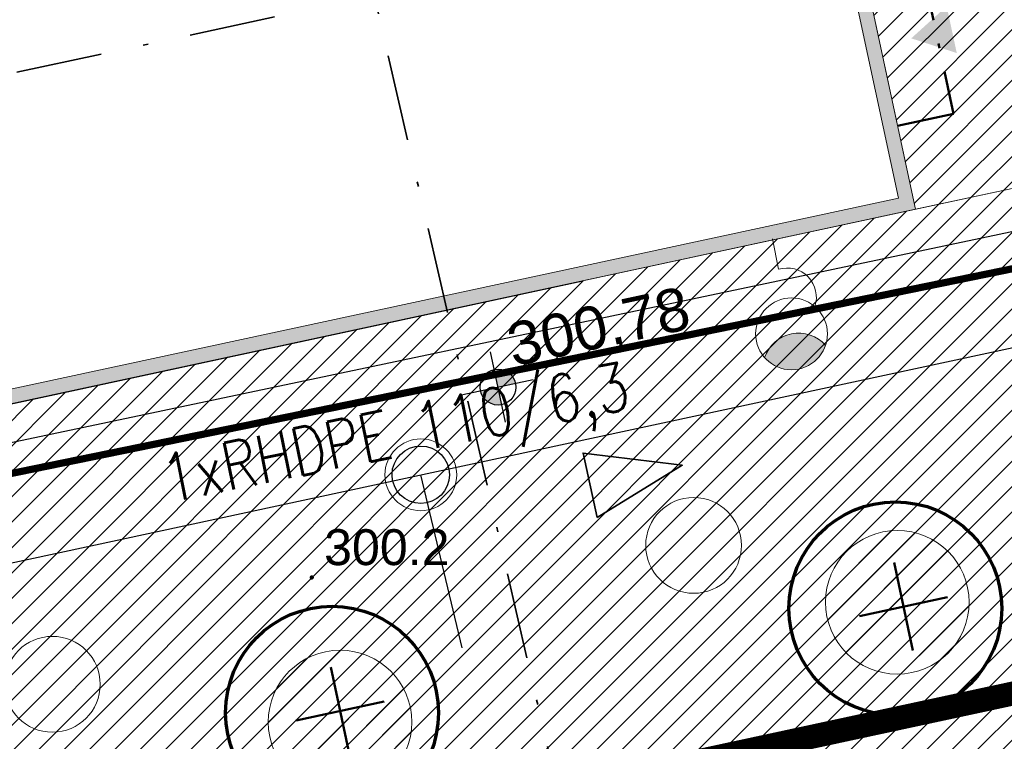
# Model space of a CAD drawing. Header units: metres. Extents: x 6567600 to 13135881, y 5574237 to 11149086.
# Tile 65 of 120: x 6567859 to 6567880, y 5574460 to 5574475. Entities that reach past the tile are written whole.
import ezdxf
from ezdxf.enums import TextEntityAlignment as Align

# ---------------------------------------------------------------- set-up
doc = ezdxf.new("R2010")
doc.units = ezdxf.units.M
for name, pattern in [('zzzxref_260316$0$_PZT$0$Kropki przerywana 1', [250, 150, -100]), ('zzzxref_260316$0$PR1183 Chorzów Metalowców V09_TT$0$Kropki i Kreski', [3.6, 1.8, -0.9, 0, -0.9]), ('zzzxref_260316$0$PR1183 Chorzów Metalowców V09_TT$0$Kropki i Kreski 2', [2.5, 1.5, -0.5, 0, -0.5])]:
    doc.linetypes.add(name, pattern=pattern)
for name, color, linetype in [('SEL_atrybut_bloku1', 7, 'Continuous'), ('SEL_atrybut_bloku2', 9, 'Continuous'), ('zzzxref_260316$0$_MDCP$0$OTRN_O', 7, 'Continuous'), ('zzzxref_260316$0$_PZT$0$FORMA - Arch 01 - PZT 0 ZAKRES OPRACOWANIA', 7, 'Continuous'), ('zzzxref_260316$0$PR1183 Chorzów Metalowców V09_TT$0$FORMA - Arch 01 - PZT 1 Strefy', 7, 'Continuous'), ('zzzxref_260316$0$PR1183 Chorzów Metalowców V09_TT$0$FORMA - Arch 01 - PZT 2 Budynki', 7, 'Continuous'), ('zzzxref_260316$0$PR1183 Chorzów Metalowców V09_TT$0$FORMA - Arch 01 - PZT-3 Ukształtowanie terenu', 7, 'Continuous'), ('zzzxref_260316$0$PR1183 Chorzów Metalowców V09_TT$0$FORMA - Arch 01 - PZT-3 Zagospodarowanie', 7, 'Continuous'), ('zzzxref_260316$0$PR1183 Chorzów Metalowców V09_TT$0$FORMA - Arch 01 - PZT-4 Zieleń', 7, 'Continuous'), ('zzzxref_260316$0$PR1183 Chorzów Metalowców V09_TT$0$FORMA - Arch 01 - PZT-5 Opisy ogólne', 7, 'Continuous')]:
    doc.layers.add(name, color=color, linetype=linetype)
for name, color, linetype, lineweight in [('SEL_OPIS_legenda', 7, 'Continuous', 18), ('SEL_sieci_oswietlenie_oprawy', 152, 'Continuous', 20), ('SEN_kanalizacja_kablowa', 30, 'SEN_t', 20), ('zzzxref_260316$0$_MDCP$0$OTRN', 7, 'Continuous', 13), ('zzzxref_260316$0$_TT_KAN_D_II etap', 116, 'Continuous', 25)]:
    doc.layers.add(name, color=color, linetype=linetype, lineweight=lineweight)
doc.layers.add('SEL_sieci_kable_nN_oswietlenie', color=7, linetype='SEL_eNN', lineweight=30, true_color=0xff7a7a)
doc.styles.add('ARIAL', font='ARIALN.TTF', dxfattribs={"width": 0.8})
doc.styles.add('ROMANS', font='romans.shx', dxfattribs={"width": 0.8})
doc.styles.add('zzzxref_260316$0$$TD_AUDIT_GENERATED_(9E16A)', font='arial.ttf', dxfattribs={"width": 0.9})
doc.styles.add('zzzxref_260316$0$$TD_AUDIT_GENERATED_(B0E6E)', font='arial.ttf')
doc.linetypes.add('SEL_eNN', pattern='A,5,["eNN",ARIAL,S=1,R=0,X=1.45,Y=0.25],5', length=10)
doc.linetypes.add('SEN_t', pattern='A,5,["t",ARIAL,S=1,R=0,X=2.1,Y=0.25],5', length=10)
pattern_1 = [(45, (0, 1.2501), (-0.265165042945, 0.265165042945), [])]

# ---------------------------------------------------------------- blocks, each defined once
blk = doc.blocks.new('zzzxref_260316$0$_MDCP$0$OTRN')
at = {"layer": 'zzzxref_260316$0$_MDCP$0$OTRN', "color": 0, "const_width": 0.09}
blk.add_lwpolyline([(-0.045, 0, 1), (0.045, 0, 1)], format="xyb", close=True, dxfattribs=at)
at = {"layer": 'zzzxref_260316$0$_MDCP$0$OTRN_O', "color": 0, "style": 'zzzxref_260316$0$$TD_AUDIT_GENERATED_(9E16A)'}
blk.add_attdef('RZEDNA', (0.514, 0.515), '', height=1.5, dxfattribs=at)
blk = doc.blocks.new('zzzxref_260316$0$PR1183 Chorzów Metalowców V09_TT$0$Płaszczyzna odcinająca_4', base_point=(6567891.421, 5574366.35))
at = {"layer": 'zzzxref_260316$0$PR1183 Chorzów Metalowców V09_TT$0$FORMA - Arch 01 - PZT-5 Opisy ogólne', "color": 7, "linetype": 'zzzxref_260316$0$PR1183 Chorzów Metalowców V09_TT$0$Kropki i Kreski', "lineweight": 35}
blk.add_line((6567891.253, 5574367.081), (6567848.056, 5574554.486), dxfattribs=at)
blk = doc.blocks.new('zzzxref_260316$0$PR1183 Chorzów Metalowców V09_TT$0$Płaszczyzna odcinająca_2', base_point=(6567836.554, 5574468.225))
at = {"layer": 'zzzxref_260316$0$PR1183 Chorzów Metalowców V09_TT$0$FORMA - Arch 01 - PZT-5 Opisy ogólne', "color": 7, "linetype": 'zzzxref_260316$0$PR1183 Chorzów Metalowców V09_TT$0$Kropki i Kreski', "lineweight": 35}
blk.add_line((6567837.287, 5574468.383), (6567939.812, 5574490.418), dxfattribs=at)
blk = doc.blocks.new('zzzxref_260316$0$PR1183 Chorzów Metalowców V09_TT$0$Koty wysokościowe_68', base_point=(6567869.041, 5574466.475))
at = {"layer": 'zzzxref_260316$0$PR1183 Chorzów Metalowców V09_TT$0$FORMA - Arch 01 - PZT-3 Ukształtowanie terenu', "linetype": 'Continuous', "lineweight": 25}
for points in [[(6567869.041, 5574466.475), (6567869.408, 5574466.554), (6567869.35, 5574466.688), (6567869.245, 5574466.79), (6567869.109, 5574466.844), (6567868.963, 5574466.842)], [(6567869.041, 5574466.475), (6567868.675, 5574466.396), (6567868.733, 5574466.262), (6567868.838, 5574466.16), (6567868.974, 5574466.106), (6567869.12, 5574466.108)]]:
    blk.add_hatch(color=6, dxfattribs=at).paths.add_polyline_path(points)
at = {"layer": 'zzzxref_260316$0$PR1183 Chorzów Metalowców V09_TT$0$FORMA - Arch 01 - PZT-3 Ukształtowanie terenu', "color": 6, "linetype": 'Continuous', "lineweight": 25}
for p, q in [((6567869.199, 5574465.742), (6567868.884, 5574467.208)), ((6567868.308, 5574466.317), (6567869.775, 5574466.633))]:
    blk.add_line(p, q, dxfattribs=at)
blk.add_circle((6567869.041, 5574466.475), 0.375, dxfattribs=at)
at = {"layer": 'zzzxref_260316$0$PR1183 Chorzów Metalowców V09_TT$0$FORMA - Arch 01 - PZT-3 Ukształtowanie terenu', "color": 6, "lineweight": 25, "insert": (6567869.39, 5574466.737), "char_height": 0.9, "attachment_point": 7, "rotation": 12.1296, "style": 'zzzxref_260316$0$$TD_AUDIT_GENERATED_(B0E6E)'}
blk.add_mtext('\\A1;{\\pql;\\fArial|b0|i0|c238|p0;\\W1.000000;300,78}', dxfattribs=at)
blk = doc.blocks.new('zzzxref_260316$0$PR1183 Chorzów Metalowców V09_TT$0$Ściana_11', base_point=(6567866.729, 5574521.517))
at = {"layer": 'zzzxref_260316$0$PR1183 Chorzów Metalowców V09_TT$0$FORMA - Arch 01 - PZT 2 Budynki', "linetype": 'Continuous', "lineweight": 0, "true_color": 0x000000}
blk.add_hatch(color=18, dxfattribs=at).paths.add_polyline_path([(6567866.436, 5574521.454), (6567877.405, 5574470.418), (6567877.698, 5574470.481), (6567866.729, 5574521.517)])
at = {"layer": 'zzzxref_260316$0$PR1183 Chorzów Metalowców V09_TT$0$FORMA - Arch 01 - PZT 2 Budynki', "color": 7, "linetype": 'Continuous', "lineweight": 18, "flags": 128}
for points in [[(6567866.373, 5574521.748), (6567877.405, 5574470.418)], [(6567877.698, 5574470.481), (6567866.729, 5574521.517)]]:
    blk.add_lwpolyline(points, dxfattribs=at)
blk = doc.blocks.new('zzzxref_260316$0$PR1183 Chorzów Metalowców V09_TT$0$Ściana_9', base_point=(6567877.761, 5574470.187))
at = {"layer": 'zzzxref_260316$0$PR1183 Chorzów Metalowców V09_TT$0$FORMA - Arch 01 - PZT 2 Budynki', "linetype": 'Continuous', "lineweight": 0, "true_color": 0x000000}
for points in [[(6567877.405, 5574470.418), (6567877.761, 5574470.187), (6567877.698, 5574470.481)], [(6567877.405, 5574470.418), (6567853.447, 5574465.269), (6567853.51, 5574464.975), (6567877.468, 5574470.124)], [(6567877.405, 5574470.418), (6567877.468, 5574470.124), (6567877.761, 5574470.187)]]:
    blk.add_hatch(color=18, dxfattribs=at).paths.add_polyline_path(points)
at = {"layer": 'zzzxref_260316$0$PR1183 Chorzów Metalowców V09_TT$0$FORMA - Arch 01 - PZT 2 Budynki', "color": 7, "linetype": 'Continuous', "lineweight": 18, "flags": 128}
for points in [[(6567877.761, 5574470.187), (6567877.698, 5574470.481)], [(6567877.405, 5574470.418), (6567853.447, 5574465.269)], [(6567853.217, 5574464.912), (6567877.761, 5574470.187)]]:
    blk.add_lwpolyline(points, dxfattribs=at)
blk = doc.blocks.new('zzzxref_260316')
at = {"layer": 'zzzxref_260316$0$PR1183 Chorzów Metalowców V09_TT$0$FORMA - Arch 01 - PZT 1 Strefy', "linetype": 'Continuous', "lineweight": 0, "true_color": 0x577933}
h = blk.add_hatch(dxfattribs=at)
h.set_pattern_fill('ANSI31', color=77, scale=3, style=0)
h.set_pattern_definition(pattern_1)
h.paths.add_polyline_path([(6567829, 5574518.49), (6567842.398, 5574472.369), (6567844.165, 5574472.882), (6567846.931, 5574463.362), (6567846.967, 5574485.722), (6567835.736, 5574537.98), (6567846.642, 5574540.324), (6567844.864, 5574548.6), (6567918.571, 5574564.441), (6567935.605, 5574485.184), (6567930.975, 5574478.018), (6567931.227, 5574476.845), (6567933.57, 5574477.348, 0.216609), (6567938.884, 5574481.335), (6567921.55, 5574569.11), (6567849.267, 5574552.203), (6567830.11, 5574547.72)])
at = {"layer": 'zzzxref_260316$0$PR1183 Chorzów Metalowców V09_TT$0$FORMA - Arch 01 - PZT 1 Strefy', "linetype": 'Continuous', "lineweight": 0, "true_color": 0x606060}
h = blk.add_hatch(dxfattribs=at)
h.set_pattern_fill('ANSI31', color=251, scale=3, style=0)
h.set_pattern_definition(pattern_1)
h.paths.add_polyline_path([(6567877.761, 5574471.437), (6567884.905, 5574472.973), (6567884.671, 5574474.061), (6567884.473, 5574474.979), (6567883.567, 5574479.143), (6567878.678, 5574478.092), (6567871.324, 5574512.311), (6567876.212, 5574513.361), (6567874.387, 5574521.856), (6567909.387, 5574529.379), (6567910.438, 5574524.49), (6567911.513, 5574524.721, 0.390142), (6567916.985, 5574532.464), (6567916.781, 5574533.525), (6567866.729, 5574522.767)])
at = {"layer": 'zzzxref_260316$0$PR1183 Chorzów Metalowców V09_TT$0$FORMA - Arch 01 - PZT 1 Strefy', "linetype": 'Continuous', "lineweight": 0, "true_color": 0x786554}
h = blk.add_hatch(dxfattribs=at)
h.set_pattern_fill('ANSI31', color=37, scale=3, style=0)
h.set_pattern_definition(pattern_1)
h.paths.add_polyline_path([(6567884.905, 5574472.973), (6567851.261, 5574465.742), (6567851.757, 5574463.435), (6567855.246, 5574457.551), (6567862.162, 5574456.357), (6567879.755, 5574460.138), (6567881.026, 5574462.166), (6567882.349, 5574464.276), (6567886.2, 5574464.979), (6567886.604, 5574465.066)])
h = blk.add_hatch(dxfattribs=at)
h.set_pattern_fill('ANSI31', color=37, scale=3, style=0)
h.set_pattern_definition(pattern_1)
h.paths.add_polyline_path([(6567855.246, 5574457.551), (6567851.757, 5574463.435), (6567854.181, 5574452.156), (6567854.544, 5574450.466), (6567856.5, 5574450.886), (6567856.137, 5574452.572), (6567883.371, 5574458.365), (6567888.037, 5574458.345), (6567887.53, 5574460.703, 0.007414), (6567887.327, 5574461.398), (6567886.587, 5574465.143), (6567882.349, 5574464.276), (6567879.755, 5574460.138), (6567862.162, 5574456.357)])
at = {"layer": 'zzzxref_260316$0$PR1183 Chorzów Metalowców V09_TT$0$FORMA - Arch 01 - PZT 1 Strefy', "linetype": 'Continuous', "lineweight": 0, "true_color": 0x577933}
h = blk.add_hatch(dxfattribs=at)
h.set_pattern_fill('ANSI31', color=77, scale=3, style=0)
h.set_pattern_definition(pattern_1)
h.paths.add_polyline_path([(6567875.916, 5574462.917, 1), (6567878.849, 5574463.547, 1)])
h = blk.add_hatch(dxfattribs=at)
h.set_pattern_fill('ANSI31', color=77, scale=3, style=0)
h.set_pattern_definition(pattern_1)
h.paths.add_polyline_path([(6567864.274, 5574460.414, 1), (6567867.207, 5574461.045, 1)])
at = {"layer": 'zzzxref_260316$0$PR1183 Chorzów Metalowców V09_TT$0$FORMA - Arch 01 - PZT 2 Budynki', "linetype": 'Continuous', "lineweight": 5}
blk.add_hatch(color=7, dxfattribs=at).paths.add_polyline_path([(6567878.625, 5574474.7), (6567877.674, 5574475.007), (6567878.415, 5574475.678)])
at = {"layer": 'Defpoints', "color": 6, "linetype": 'zzzxref_260316$0$_PZT$0$Kropki przerywana 1', "lineweight": 50, "ltscale": 0.01, "const_width": 0.5}
blk.add_lwpolyline([(6567846.825, 5574464.572), (6567852.935, 5574465.886), (6567856.959, 5574459.099), (6567863.876, 5574457.905), (6567881.468, 5574461.686), (6567884.062, 5574465.823), (6567941.534, 5574478.091)], dxfattribs=at)
at = {"layer": 'zzzxref_260316$0$_PZT$0$FORMA - Arch 01 - PZT 0 ZAKRES OPRACOWANIA', "color": 6, "linetype": 'zzzxref_260316$0$_PZT$0$Kropki przerywana 1', "lineweight": 50, "ltscale": 0.01, "const_width": 0.5}
blk.add_lwpolyline([(6567846.825, 5574464.572), (6567852.935, 5574465.886), (6567856.959, 5574459.099), (6567863.876, 5574457.905), (6567881.468, 5574461.686), (6567884.062, 5574465.823), (6567941.534, 5574478.091)], dxfattribs=at)
at = {"layer": 'zzzxref_260316$0$_TT_KAN_D_II etap'}
blk.add_line((6567868.291, 5574462.278), (6567867.428, 5574465.894), dxfattribs=at)
blk.add_lwpolyline([(6567854.467, 5574466.431), (6567855.153, 5574463.256), (6567901.857, 5574473.294)], dxfattribs=at)
at = {"layer": 'zzzxref_260316$0$_TT_KAN_D_II etap', "lineweight": 35}
blk.add_lwpolyline([(6567871.111, 5574465.002), (6567870.819, 5574466.347), (6567872.89, 5574466.093), (6567871.111, 5574465.002)], dxfattribs=at)
at = {"layer": 'zzzxref_260316$0$_TT_KAN_D_II etap', "lineweight": 13}
blk.add_circle((6567867.428, 5574465.894), 0.75, dxfattribs=at)
at = {"layer": 'zzzxref_260316$0$_TT_KAN_D_II etap', "lineweight": 30}
blk.add_circle((6567867.428, 5574465.894), 0.6, dxfattribs=at)
at = {"layer": 'zzzxref_260316$0$PR1183 Chorzów Metalowców V09_TT$0$FORMA - Arch 01 - PZT 1 Strefy', "color": 254, "linetype": 'Continuous', "lineweight": 0, "true_color": 0xe3cfb5}
for p, q in [((6567877.761, 5574471.437), (6567866.729, 5574522.767)), ((6567853.217, 5574466.162), (6567877.761, 5574471.437))]:
    blk.add_line(p, q, dxfattribs=at)
at = {"layer": 'zzzxref_260316$0$PR1183 Chorzów Metalowców V09_TT$0$FORMA - Arch 01 - PZT 1 Strefy', "color": 9, "linetype": 'Continuous', "lineweight": 13}
for p, q in [((6567866.729, 5574522.767), (6567877.761, 5574471.437)), ((6567877.761, 5574471.437), (6567884.905, 5574472.973))]:
    blk.add_line(p, q, dxfattribs=at)
at = {"layer": 'zzzxref_260316$0$PR1183 Chorzów Metalowców V09_TT$0$FORMA - Arch 01 - PZT 1 Strefy', "color": 31, "linetype": 'Continuous', "lineweight": 0, "true_color": 0xf1cba9}
blk.add_line((6567884.905, 5574472.973), (6567851.261, 5574465.742), dxfattribs=at)
at = {"layer": 'zzzxref_260316$0$PR1183 Chorzów Metalowców V09_TT$0$FORMA - Arch 01 - PZT 1 Strefy', "color": 71, "linetype": 'Continuous', "lineweight": 13, "true_color": 0xaff266}
for centre in [(6567877.383, 5574463.232), (6567865.741, 5574460.73)]:
    blk.add_circle(centre, 1.5, dxfattribs=at)
at = {"layer": 'zzzxref_260316$0$PR1183 Chorzów Metalowców V09_TT$0$FORMA - Arch 01 - PZT 2 Budynki', "color": 7, "linetype": 'zzzxref_260316$0$PR1183 Chorzów Metalowców V09_TT$0$Kropki i Kreski 2', "lineweight": 50}
for p, q in [((6567877.824, 5574476.854), (6567878.56, 5574473.432)), ((6567878.56, 5574473.432), (6567877.386, 5574473.18))]:
    blk.add_line(p, q, dxfattribs=at)
at = {"layer": 'zzzxref_260316$0$PR1183 Chorzów Metalowców V09_TT$0$FORMA - Arch 01 - PZT-3 Zagospodarowanie', "color": 7, "linetype": 'Continuous', "lineweight": 18}
for centre, radius in [((6567873.127, 5574464.42), 1), ((6567877.383, 5574463.232), 1.5), ((6567859.731, 5574461.52), 1), ((6567865.741, 5574460.73), 1.5)]:
    blk.add_circle(centre, radius, dxfattribs=at)
at = {"layer": 'zzzxref_260316$0$PR1183 Chorzów Metalowców V09_TT$0$FORMA - Arch 01 - PZT-4 Zieleń', "color": 7, "linetype": 'Continuous', "lineweight": 50}
for p, q in [((6567877.71, 5574462.225), (6567877.316, 5574464.06)), ((6567876.595, 5574462.945), (6567878.43, 5574463.339)), ((6567865.941, 5574460.044), (6567865.546, 5574461.88)), ((6567864.826, 5574460.765), (6567866.661, 5574461.159))]:
    blk.add_line(p, q, dxfattribs=at)
at = {"layer": 'zzzxref_260316$0$PR1183 Chorzów Metalowców V09_TT$0$FORMA - Arch 01 - PZT-4 Zieleń', "color": 7, "linetype": 'Continuous', "lineweight": 70}
for centre in [(6567877.342, 5574463.105), (6567865.573, 5574460.925)]:
    blk.add_circle(centre, 2.224, dxfattribs=at)
at = {"layer": 'zzzxref_260316$0$_MDCP$0$OTRN', "color": 14, "xscale": 0.5, "yscale": 0.5, "zscale": 0.5}
blk.add_blockref('zzzxref_260316$0$_MDCP$0$OTRN', (6567865.15, 5574463.75, 300.178), dxfattribs=at).add_auto_attribs({'RZEDNA': '300.2'})
at = {"layer": 'zzzxref_260316$0$PR1183 Chorzów Metalowców V09_TT$0$FORMA - Arch 01 - PZT 2 Budynki', "color": 7, "lineweight": 18}
for name, p in [('zzzxref_260316$0$PR1183 Chorzów Metalowców V09_TT$0$Ściana_11', (6567866.729, 5574522.767)), ('zzzxref_260316$0$PR1183 Chorzów Metalowców V09_TT$0$Ściana_9', (6567877.761, 5574471.437))]:
    blk.add_blockref(name, p, dxfattribs=at)
at = {"layer": 'zzzxref_260316$0$PR1183 Chorzów Metalowców V09_TT$0$FORMA - Arch 01 - PZT-3 Ukształtowanie terenu', "color": 6, "lineweight": 25}
blk.add_blockref('zzzxref_260316$0$PR1183 Chorzów Metalowców V09_TT$0$Koty wysokościowe_68', (6567869.041, 5574467.725), dxfattribs=at)
at = {"layer": 'zzzxref_260316$0$PR1183 Chorzów Metalowców V09_TT$0$FORMA - Arch 01 - PZT-5 Opisy ogólne', "color": 7, "lineweight": 35}
for name, p in [('zzzxref_260316$0$PR1183 Chorzów Metalowców V09_TT$0$Płaszczyzna odcinająca_4', (6567891.421, 5574367.6)), ('zzzxref_260316$0$PR1183 Chorzów Metalowców V09_TT$0$Płaszczyzna odcinająca_2', (6567836.554, 5574469.475))]:
    blk.add_blockref(name, p, dxfattribs=at)
blk = doc.blocks.new('oprawa zewnetrzna nascienna')
blk.add_hatch(color=256).paths.add_polyline_path([(2.774, 0, 0.267949), (2.399, 0.65, 0.57735), (2.399, -0.65, 0.267949)])
blk.add_line((0, 0), (0.649, 0))
blk.add_circle((2.024, 0), 0.75)
for centre, radius, start, end in [((1.259, 0.057), 0.613, 60.4419, 185.3665), ((2.774, 0), 0.75, 120, 240)]:
    blk.add_arc(centre, radius, start, end)
at = {"layer": 'SEL_atrybut_bloku1', "style": 'ROMANS', "width": 0.6, "flags": 8}
blk.add_attdef('TYP', text='', height=1, dxfattribs=at).set_placement((1.704, 0.842), align=Align.CENTER)
at = {"layer": 'SEL_atrybut_bloku2', "style": 'ROMANS', "width": 0.6, "flags": 8}
for tag, p in [('OPIS1', (1.455, -1.584)), ('OPIS2', (1.455, -2.445))]:
    blk.add_attdef(tag, text='', height=0.75, dxfattribs=at).set_placement(p, align=Align.CENTER)

msp = doc.modelspace()

# ---------------------------------------------------------------- linework, layer by layer
at = {"layer": 'Defpoints'}
msp.add_line((6567853.217, 5574466.162), (6567870.815, 5574469.944), dxfattribs=at)
at = {"layer": 'SEL_sieci_kable_nN_oswietlenie', "ltscale": 0.8}
msp.add_lwpolyline([(6567894.56, 5574480.357), (6567894.56, 5574480.357), (6567883.047, 5574477.935), (6567882.979, 5574471.641), (6567852.785, 5574465.28), (6567852.079, 5574465.916), (6567836.897, 5574536.557), (6567837.577, 5574537.642), (6567847.042, 5574539.675), (6567847.398, 5574540.343), (6567846.492, 5574544.512), (6567846.812, 5574544.873), (6567847.671, 5574545.057)], dxfattribs=at)
at = {"layer": 'SEN_kanalizacja_kablowa', "ltscale": 0.8, "const_width": 0.15}
msp.add_lwpolyline([(6567852.27, 5574464.572), (6567884.055, 5574471.068)], dxfattribs=at)

# ---------------------------------------------------------------- block references
at = {"ltscale": 0.5}
msp.add_blockref('zzzxref_260316', (0, 0), dxfattribs=at)
at = {"layer": 'SEL_sieci_oswietlenie_oprawy', "rotation": 281.2821705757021}
msp.add_blockref('oprawa zewnetrzna nascienna', (6567874.777, 5574470.822), dxfattribs=at)

# ---------------------------------------------------------------- texts
at = {"layer": 'SEL_OPIS_legenda', "lineweight": 30, "style": 'ROMANS', "width": 0.8}
msp.add_text('1xRHDPE 110/6,3', height=1, rotation=11.5131, dxfattribs=at).set_placement((6567862.145, 5574465.304, -300.061))

doc.saveas('drawing.dxf')
